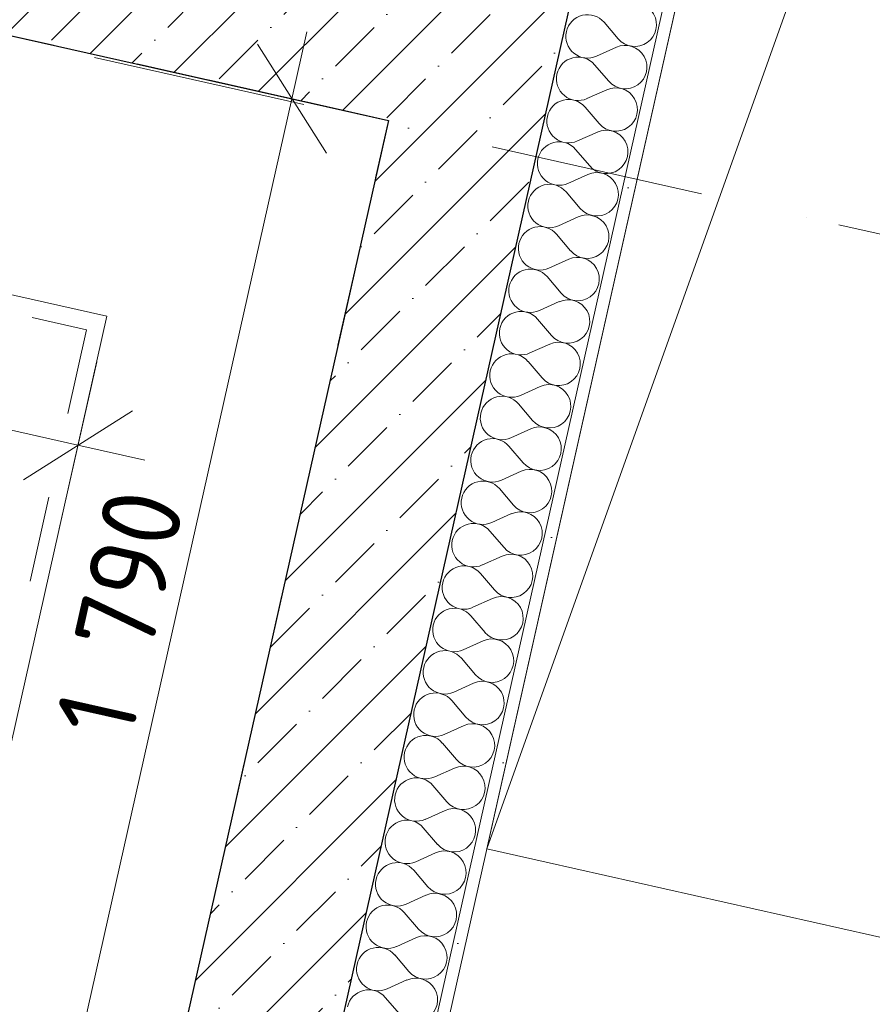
# Model space of a CAD drawing. Header units: millimetres. Extents: x -7213913 to -6930487, y 6129472 to 6353620.
# Tile 193 of 256: x -7184565 to -7183163, y 6176031 to 6177650. Entities that reach past the tile are written whole.
import ezdxf
from ezdxf.enums import TextEntityAlignment as Align

# ---------------------------------------------------------------- set-up
doc = ezdxf.new("R2010")
doc.units = ezdxf.units.MM
doc.header["$MEASUREMENT"] = 0
doc.linetypes.add('короткая штриховая', pattern=[282.222222, 141.111111, -141.111111])
doc.linetypes.add('Штрихпунктирная', pattern=[670.277762, 352.777767, -176.388884, 0, -141.111112])
for name, color, linetype, lineweight in [('АР-вертикальная связь - Лифт.АР_Ном._пера__120', 7, 'Continuous', 0), ('АР-Стены_внешние_.АР_Ном._пера__1', 7, 'Continuous', 0), ('АР-Стены_внутренние_пилоны.АР_Ном._пера__1', 7, 'Continuous', 15), ('АР-Чертеж-Оси_Осевые размеры.АР_Ном._пера__120', 7, 'Continuous', 0), ('АР-Чертеж-Размеры.АР_Ном._пера__1', 7, 'Continuous', 0), ('ИОС-Шахты и отверстия.АР_Ном._пера__1', 7, 'Continuous', 0)]:
    doc.layers.add(name, color=color, linetype=linetype, lineweight=lineweight)
for name, color, linetype in [('АР-Стены_внешние_.АР', 7, 'Continuous'), ('АР-Стены_внутренние_пилоны.АР', 7, 'Continuous'), ('АР-Чертеж-Оси_Осевые размеры.АР', 7, 'Continuous'), ('АР-Чертеж-Размеры.АР', 7, 'Continuous'), ('ИОС-Шахты и отверстия.АР', 7, 'Continuous')]:
    doc.layers.add(name, color=color, linetype=linetype)
doc.styles.add('РЎР“Р•РќР•Р\xa0Р\x98Р\xa0_РЎРўР\x98Р›Р¬_3', font='GOST_Common.ttf')
doc.styles.add('РЎР“Р•РќР•Р\xa0Р\x98Р\xa0_РЎРўР\x98Р›Р¬_5', font='GOTHIC.TTF')
doc.dimstyles.new('СГЕНЕРИР_СТИЛЬ__3', dxfattribs={"dimtxt": 129.999995, "dimasz": 142.5, "dimexe": 0.18, "dimexo": 300000, "dimgap": 0, "dimtad": 1, "dimdec": 0, "dimzin": 0, "dimdsep": 46, "dimtxsty": 'РЎР“Р•РќР•Р\xa0Р\x98Р\xa0_РЎРўР\x98Р›Р¬_3', "dimblk": 'ARROWHEAD_6', "dimblk1": 'ARROWHEAD_6', "dimblk2": 'ARROWHEAD_6', "dimcen": 0.09, "dimclrd": 7, "dimclre": 7, "dimclrt": 7, "dimazin": 0, "dimtfac": 1, "dimtdec": 4, "dimtmove": 0, "dimatfit": 3, "dimfxl": 1, "dimtolj": 1, "dimtzin": 0, "dimarcsym": 0})
pattern_1 = [(45, (-6566190.34, 6562677.8), (-84.852814, 84.852814), []), (45, (-6566232.77, 6562720.22), (-84.852814, 84.852814), [90, -30, 0, -30])]

# ---------------------------------------------------------------- blocks, each defined once
blk = doc.blocks.new('Символ Проема в Полу 21[149]_1', base_point=(-7183797.2, 6176286.5))
at = {"layer": 'ИОС-Шахты и отверстия.АР_Ном._пера__1', "color": 7, "linetype": 'Continuous', "lineweight": 0, "flags": 128}
for points in [[(-7183797.2, 6176286.5), (-7183123.8, 6179284.7), (-7182245.7, 6179087.5), (-7182869.6, 6178883.2)], [(-7182869.6, 6178883.2), (-7182245.7, 6179087.5), (-7182919, 6176089.3), (-7183797.2, 6176286.5)]]:
    blk.add_lwpolyline(points, close=True, dxfattribs=at)
blk = doc.blocks.new('Стена_194_1', base_point=(-7183809.3, 6177578.6))
at = {"layer": 'АР-Стены_внутренние_пилоны.АР', "linetype": 'Continuous', "lineweight": 0, "true_color": 0x000000}
h = blk.add_hatch(dxfattribs=at)
h.set_pattern_fill('ЖЕЛЕЗОБЕТОН__PROJECT__0001', color=18, style=0, pattern_type=2)
h.set_pattern_definition(pattern_1)
h.paths.add_polyline_path([(-7183903.9, 6177728), (-7186635.8, 6178341.5), (-7186690.6, 6178097.6), (-7183958.7, 6177484)])
at = {"layer": 'АР-Стены_внутренние_пилоны.АР_Ном._пера__1', "color": 7, "linetype": 'Continuous', "lineweight": 30, "flags": 128}
for points in [[(-7183903.9, 6177728), (-7186635.8, 6178341.5)], [(-7186690.6, 6178097.6), (-7183958.7, 6177484)]]:
    blk.add_lwpolyline(points, dxfattribs=at)
blk = doc.blocks.new('Стена_195_1', base_point=(-7184256.3, 6175588.2))
at = {"layer": 'АР-Стены_внутренние_пилоны.АР', "linetype": 'Continuous', "lineweight": 0, "true_color": 0x000000}
h = blk.add_hatch(dxfattribs=at)
h.set_pattern_fill('ЖЕЛЕЗОБЕТОН__PROJECT__0001', color=18, style=0, pattern_type=2)
h.set_pattern_definition(pattern_1)
h.paths.add_polyline_path([(-7184350.9, 6175737.6), (-7187082.9, 6176351.1), (-7187137.6, 6176107.2), (-7184405.7, 6175493.6)])
at = {"layer": 'АР-Стены_внутренние_пилоны.АР_Ном._пера__1', "color": 7, "linetype": 'Continuous', "lineweight": 30, "flags": 128}
for points in [[(-7184350.9, 6175737.6), (-7187082.9, 6176351.1)], [(-7187137.6, 6176107.2), (-7184405.7, 6175493.6)]]:
    blk.add_lwpolyline(points, dxfattribs=at)
blk = doc.blocks.new('*X508', base_point=(-6566190.3, 6562677.8))
at = {"layer": 'АР-Стены_внешние_.АР_Ном._пера__1', "color": 7, "linetype": 'Continuous', "lineweight": 0}
for p, q in [((-7183580.8, 6177618.1), (-7183604, 6177645.3)), ((-7183583.9, 6177604.2), (-7183616.5, 6177589.6)), ((-7183596.5, 6177548.5), (-7183619.6, 6177575.6)), ((-7183599.6, 6177534.5), (-7183632.2, 6177519.9)), ((-7183612.1, 6177478.8), (-7183635.3, 6177505.9)), ((-7183615.2, 6177464.8), (-7183647.8, 6177450.2)), ((-7183627.8, 6177409.1), (-7183650.9, 6177436.2)), ((-7183630.9, 6177395.1), (-7183663.5, 6177380.5)), ((-7183643.4, 6177339.4), (-7183666.6, 6177366.5)), ((-7183646.5, 6177325.4), (-7183679.1, 6177310.8)), ((-7183659.1, 6177269.7), (-7183682.3, 6177296.9)), ((-7183662.2, 6177255.7), (-7183694.8, 6177241.1)), ((-7183674.7, 6177200), (-7183697.9, 6177227.2)), ((-7183677.9, 6177186.1), (-7183710.4, 6177171.4)), ((-7183690.4, 6177130.3), (-7183713.6, 6177157.5)), ((-7183693.5, 6177116.4), (-7183726.1, 6177101.7)), ((-7183706, 6177060.6), (-7183729.2, 6177087.8)), ((-7183709.2, 6177046.7), (-7183741.7, 6177032)), ((-7183721.7, 6176990.9), (-7183744.9, 6177018.1)), ((-7183724.8, 6176977), (-7183757.4, 6176962.3)), ((-7183737.3, 6176921.2), (-7183760.5, 6176948.4)), ((-7183740.5, 6176907.3), (-7183773, 6176892.6)), ((-7183753, 6176851.5), (-7183776.2, 6176878.7)), ((-7183756.1, 6176837.6), (-7183788.7, 6176822.9)), ((-7183768.6, 6176781.8), (-7183791.8, 6176809)), ((-7183771.8, 6176767.9), (-7183804.3, 6176753.3)), ((-7183784.3, 6176712.1), (-7183807.5, 6176739.3)), ((-7183787.4, 6176698.2), (-7183820, 6176683.6)), ((-7183799.9, 6176642.5), (-7183823.1, 6176669.6)), ((-7183803.1, 6176628.5), (-7183835.6, 6176613.9)), ((-7183815.6, 6176572.8), (-7183838.8, 6176599.9)), ((-7183818.7, 6176558.8), (-7183851.3, 6176544.2)), ((-7183831.2, 6176503.1), (-7183854.4, 6176530.2)), ((-7183834.4, 6176489.1), (-7183867, 6176474.5)), ((-7183846.9, 6176433.4), (-7183870.1, 6176460.5)), ((-7183850, 6176419.4), (-7183882.6, 6176404.8)), ((-7183862.6, 6176363.7), (-7183885.7, 6176390.9)), ((-7183865.7, 6176349.7), (-7183898.3, 6176335.1)), ((-7183878.2, 6176294), (-7183901.4, 6176321.2)), ((-7183881.3, 6176280.1), (-7183913.9, 6176265.4)), ((-7183893.9, 6176224.3), (-7183917, 6176251.5)), ((-7183897, 6176210.4), (-7183929.6, 6176195.7)), ((-7183909.5, 6176154.6), (-7183932.7, 6176181.8)), ((-7183912.6, 6176140.7), (-7183945.2, 6176126)), ((-7183925.2, 6176084.9), (-7183948.3, 6176112.1)), ((-7183928.3, 6176071), (-7183960.9, 6176056.3)), ((-7183940.8, 6176015.2), (-7183964, 6176042.4))]:
    blk.add_line(p, q, dxfattribs=at)
for centre, start, end in [((-7183553.6, 6177641.3), 220.4718, 114.2116), ((-7183631.2, 6177622.1), 40.4718, 167.3417), ((-7183631.2, 6177622.1), 167.3417, 294.2116), ((-7183569.3, 6177571.6), 220.4718, 114.2116), ((-7183646.8, 6177552.4), 40.4718, 167.3417), ((-7183646.8, 6177552.4), 167.3417, 294.2116), ((-7183584.9, 6177501.9), 220.4718, 114.2116), ((-7183662.5, 6177482.8), 40.4718, 167.3417), ((-7183662.5, 6177482.8), 167.3417, 294.2116), ((-7183600.6, 6177432.3), 220.4718, 114.2116), ((-7183678.1, 6177413.1), 40.4718, 167.3417), ((-7183678.1, 6177413.1), 167.3417, 294.2116), ((-7183616.2, 6177362.6), 220.4718, 114.2116), ((-7183693.8, 6177343.4), 40.4718, 167.3417), ((-7183693.8, 6177343.4), 167.3417, 294.2116), ((-7183631.9, 6177292.9), 220.4718, 114.2116), ((-7183709.4, 6177273.7), 40.4718, 167.3417), ((-7183709.4, 6177273.7), 167.3417, 294.2116), ((-7183647.6, 6177223.2), 220.4718, 114.2116), ((-7183725.1, 6177204), 40.4718, 167.3417), ((-7183725.1, 6177204), 167.3417, 294.2116), ((-7183663.2, 6177153.5), 220.4718, 114.2116), ((-7183740.7, 6177134.3), 40.4718, 167.3417), ((-7183740.7, 6177134.3), 167.3417, 294.2116), ((-7183678.9, 6177083.8), 220.4718, 114.2116), ((-7183756.4, 6177064.6), 40.4718, 167.3417), ((-7183756.4, 6177064.6), 167.3417, 294.2116), ((-7183694.5, 6177014.1), 220.4718, 114.2116), ((-7183772, 6176994.9), 40.4718, 167.3417), ((-7183772, 6176994.9), 167.3417, 294.2116), ((-7183710.2, 6176944.4), 220.4718, 114.2116), ((-7183787.7, 6176925.2), 40.4718, 167.3417), ((-7183787.7, 6176925.2), 167.3417, 294.2116), ((-7183725.8, 6176874.7), 220.4718, 114.2116), ((-7183803.3, 6176855.5), 40.4718, 167.3417), ((-7183803.3, 6176855.5), 167.3417, 294.2116), ((-7183741.5, 6176805), 220.4718, 114.2116), ((-7183819, 6176785.8), 40.4718, 167.3417), ((-7183819, 6176785.8), 167.3417, 294.2116), ((-7183757.1, 6176735.3), 220.4718, 114.2116), ((-7183834.6, 6176716.1), 40.4718, 167.3417), ((-7183834.6, 6176716.1), 167.3417, 294.2116), ((-7183772.8, 6176665.6), 220.4718, 114.2116), ((-7183850.3, 6176646.4), 40.4718, 167.3417), ((-7183850.3, 6176646.4), 167.3417, 294.2116), ((-7183788.4, 6176595.9), 220.4718, 114.2116), ((-7183865.9, 6176576.8), 40.4718, 167.3417), ((-7183865.9, 6176576.8), 167.3417, 294.2116), ((-7183804.1, 6176526.3), 220.4718, 114.2116), ((-7183881.6, 6176507.1), 40.4718, 167.3417), ((-7183881.6, 6176507.1), 167.3417, 294.2116), ((-7183819.7, 6176456.6), 220.4718, 114.2116), ((-7183897.3, 6176437.4), 40.4718, 167.3417), ((-7183897.3, 6176437.4), 167.3417, 294.2116), ((-7183835.4, 6176386.9), 220.4718, 114.2116), ((-7183912.9, 6176367.7), 40.4718, 167.3417), ((-7183912.9, 6176367.7), 167.3417, 294.2116), ((-7183851, 6176317.2), 220.4718, 114.2116), ((-7183928.6, 6176298), 40.4718, 167.3417), ((-7183928.6, 6176298), 167.3417, 294.2116), ((-7183866.7, 6176247.5), 220.4718, 114.2116), ((-7183944.2, 6176228.3), 40.4718, 167.3417), ((-7183944.2, 6176228.3), 167.3417, 294.2116), ((-7183882.3, 6176177.8), 220.4718, 114.2116), ((-7183959.9, 6176158.6), 40.4718, 167.3417), ((-7183959.9, 6176158.6), 167.3417, 294.2116), ((-7183898, 6176108.1), 220.4718, 114.2116), ((-7183975.5, 6176088.9), 40.4718, 167.3417), ((-7183975.5, 6176088.9), 167.3417, 294.2116), ((-7183913.6, 6176038.4), 220.4718, 114.2116), ((-7183991.2, 6176019.2), 40.4718, 167.3417)]:
    blk.add_arc(centre, 35.7, start, end, dxfattribs=at)
blk = doc.blocks.new('Стена_198_1', base_point=(-7184703.4, 6173597.8))
at = {"layer": 'АР-Стены_внешние_.АР', "linetype": 'Continuous', "lineweight": 0, "true_color": 0x000000}
h = blk.add_hatch(dxfattribs=at)
h.set_pattern_fill('ШТУКАТУРКА__ГИПС_01_0001', color=18, style=0, pattern_type=2)
h.set_pattern_definition([(45, (-6566190.34, 6563027.8), (-111.369318, 111.369318), [0, -105, 0, -157.5]), (110, (-6565840.34, 6563027.8), (148.001588, 53.868173), [0, -77, 0, -133])])
h.paths.add_polyline_path([(-7183033.7, 6179776.9), (-7184459.9, 6173427.2), (-7184442.9, 6173411.2), (-7183014.2, 6179772.5)])
h = blk.add_hatch(dxfattribs=at)
h.set_pattern_fill('ЖЕЛЕЗОБЕТОН__PROJECT__0001', color=18, style=0, pattern_type=2)
h.set_pattern_definition(pattern_1)
h.paths.add_polyline_path([(-7183511.7, 6179474.3), (-7184798, 6173747.1), (-7184554, 6173692.4), (-7183267.7, 6179419.5)])
at = {"layer": 'АР-Стены_внешние_.АР_Ном._пера__1', "color": 7, "linetype": 'Continuous', "lineweight": 0}
blk.add_line((-7184459.9, 6173427.2), (-7183066.6, 6179630.6), dxfattribs=at)
at = {"layer": 'АР-Стены_внешние_.АР_Ном._пера__1', "color": 7, "linetype": 'Continuous', "lineweight": 30}
blk.add_line((-7184554, 6173692.4), (-7183267.7, 6179419.5), dxfattribs=at)
at = {"layer": 'АР-Стены_внешние_.АР_Ном._пера__1', "color": 7, "linetype": 'Continuous', "lineweight": 0, "flags": 128}
blk.add_lwpolyline([(-7184442.9, 6173411.2), (-7183009.8, 6179792)], dxfattribs=at)
at = {"layer": 'АР-Стены_внешние_.АР_Ном._пера__1', "color": 7, "linetype": 'Continuous', "lineweight": 30, "flags": 128}
blk.add_lwpolyline([(-7183958.7, 6177484), (-7184350.9, 6175737.6)], dxfattribs=at)
at = {"layer": 'АР-Стены_внешние_.АР', "color": 7, "lineweight": 0}
blk.add_blockref('*X508', (-6566190.3, 6562677.8), dxfattribs=at)
blk = doc.blocks.new('*D987', base_point=(-6566190.3, 6562677.8))
at = {"layer": 'АР-Чертеж-Размеры.АР_Ном._пера__1', "color": 7, "linetype": 'Continuous', "lineweight": 0, "transparency": 16777216}
for p, q in [((-7184092.8, 6177629.5), (-7184117.5, 6177519.7)), ((-7184060.7, 6177430.1), (-7184174.2, 6177609.3)), ((-7184254.7, 6177550.5), (-7183980.3, 6177488.9)), ((-7184117.5, 6177519.7), (-7184509.7, 6175773.2)), ((-7184566.5, 6175862.8), (-7184453, 6175683.6)), ((-7184646.9, 6175804), (-7184372.5, 6175742.4)), ((-7184509.7, 6175773.2), (-7184534.4, 6175663.5))]:
    blk.add_line(p, q, dxfattribs=at)
at = {"layer": 'АР-Чертеж-Размеры.АР_Ном._пера__1', "color": 7, "lineweight": 0, "transparency": 16777216, "insert": (-7184381.4, 6176463.3), "char_height": 130, "attachment_point": 7, "rotation": 77.3417, "style": 'РЎР“Р•РќР•Р\xa0Р\x98Р\xa0_РЎРўР\x98Р›Р¬_3'}
blk.add_mtext('\\A1;{\\pql;\\fGOST Common|b0|i0|c204|p0;\\W1.000000;1\xa0790}', dxfattribs=at)
blk = doc.blocks.new('ARROWHEAD_6')
at = {"color": 0, "linetype": 'Continuous', "lineweight": 0}
for p, q in [((-0.5, -0.5), (0.5, 0.5)), ((0, 0), (-1, 0))]:
    blk.add_line(p, q, dxfattribs=at)
blk = doc.blocks.new('*D1196', base_point=(-6566190.3, 6562677.8))
at = {"layer": 'АР-Чертеж-Размеры.АР_Ном._пера__1', "color": 7, "linetype": 'Continuous', "lineweight": 0, "transparency": 16777216}
for p, q in [((-7186628.7, 6177290.9), (-7186567.1, 6177565.3)), ((-7186508.3, 6177484.9), (-7186687.5, 6177371.4)), ((-7186707.7, 6177452.8), (-7186597.9, 6177428.1)), ((-7186597.9, 6177428.1), (-7184469.3, 6176950.1)), ((-7184500.1, 6176812.8), (-7184438.5, 6177087.3)), ((-7184558.9, 6176893.3), (-7184379.7, 6177006.8)), ((-7184469.3, 6176950.1), (-7184359.5, 6176925.4))]:
    blk.add_line(p, q, dxfattribs=at)
at = {"layer": 'АР-Чертеж-Размеры.АР_Ном._пера__1', "color": 7, "lineweight": 0, "transparency": 16777216, "insert": (-7185716.7, 6177256.9), "char_height": 130, "attachment_point": 7, "rotation": 347.3417, "style": 'РЎР“Р•РќР•Р\xa0Р\x98Р\xa0_РЎРўР\x98Р›Р¬_3'}
blk.add_mtext('\\A1;{\\pql;\\fGOST Common|b0|i0|c204|p0;\\W1.000000;2\xa0182}', dxfattribs=at)
blk = doc.blocks.new('Стандартный Маркер Сетки[182]_1', base_point=(-7208310.8, 6182948.1))
at = {"layer": 'АР-Чертеж-Оси_Осевые размеры.АР_Ном._пера__120', "color": 7, "linetype": 'Штрихпунктирная', "lineweight": 0}
for p, q in [((-7207335.2, 6182729), (-7183218.3, 6177312.4)), ((-7183218.3, 6177312.4), (-7182242.6, 6177093.3))]:
    blk.add_line(p, q, dxfattribs=at)
at = {"layer": 'АР-Чертеж-Оси_Осевые размеры.АР_Ном._пера__120', "color": 7, "lineweight": 0, "style": 'РЎР“Р•РќР•Р\xa0Р\x98Р\xa0_РЎРўР\x98Р›Р¬_5'}
blk.add_attdef('AC_MarkerText_1', text='', height=350, rotation=347.3417, dxfattribs=at).set_placement((-7208728.8, 6183238.8), align=Align.TOP_CENTER)
blk = doc.blocks.new('Стандартный Маркер Сетки[207]_1', base_point=(-7208310.8, 6182948.1))
at = {"layer": 'АР-Чертеж-Оси_Осевые размеры.АР_Ном._пера__120', "color": 7, "linetype": 'Штрихпунктирная', "lineweight": 0}
for p, q in [((-7207335.2, 6182729), (-7183218.3, 6177312.4)), ((-7183218.3, 6177312.4), (-7182242.6, 6177093.3))]:
    blk.add_line(p, q, dxfattribs=at)
at = {"layer": 'АР-Чертеж-Оси_Осевые размеры.АР_Ном._пера__120', "color": 7, "lineweight": 0, "style": 'РЎР“Р•РќР•Р\xa0Р\x98Р\xa0_РЎРўР\x98Р›Р¬_5'}
blk.add_attdef('AC_MarkerText_1', text='', height=350, rotation=347.3417, dxfattribs=at).set_placement((-7208728.8, 6183238.8), align=Align.TOP_CENTER)

msp = doc.modelspace()

# ---------------------------------------------------------------- linework, layer by layer
at = {"layer": 'АР-вертикальная связь - Лифт.АР_Ном._пера__120', "color": 7, "linetype": 'короткая штриховая', "lineweight": 0}
for points in [[(-7186690.6, 6178097.6), (-7187082.9, 6176351.1), (-7184350.9, 6175737.6), (-7183958.7, 6177484)], [(-7184688.3, 6176102), (-7186705.4, 6176555.1), (-7186472.3, 6177592.9), (-7184455.2, 6177139.9)]]:
    msp.add_lwpolyline(points, close=True, dxfattribs=at)
at = {"layer": 'АР-вертикальная связь - Лифт.АР_Ном._пера__120', "color": 7, "linetype": 'Continuous', "lineweight": 0}
msp.add_lwpolyline([(-7184666.2, 6176073.2), (-7186794.8, 6176551.3), (-7186550.3, 6177640.2), (-7184421.7, 6177162.1)], close=True, dxfattribs=at)

# ---------------------------------------------------------------- block references
at = {"layer": 'АР-Стены_внешние_.АР', "color": 7, "lineweight": 0}
msp.add_blockref('Стена_198_1', (-7184703.4, 6173597.8), dxfattribs=at)
at = {"layer": 'АР-Стены_внутренние_пилоны.АР', "color": 7, "lineweight": 0}
for name, p in [('Стена_194_1', (-7183809.3, 6177578.6)), ('Стена_195_1', (-7184256.3, 6175588.2))]:
    msp.add_blockref(name, p, dxfattribs=at)
at = {"layer": 'АР-Чертеж-Оси_Осевые размеры.АР', "color": 8, "linetype": 'Continuous', "lineweight": 15}
for name in ['Стандартный Маркер Сетки[182]_1', 'Стандартный Маркер Сетки[207]_1']:
    msp.add_blockref(name, (-7208310.8, 6182948.1), dxfattribs=at)
at = {"layer": 'ИОС-Шахты и отверстия.АР', "color": 7, "linetype": 'Continuous', "lineweight": 0}
msp.add_blockref('Символ Проема в Полу 21[149]_1', (-7183797.2, 6176286.5), dxfattribs=at)

# ---------------------------------------------------------------- dimensions: what is measured, and where the dimension line sits
at = {"layer": 'АР-Чертеж-Размеры.АР', "color": 7, "linetype": 'Continuous', "lineweight": 0}
for base, p1, p2, angle, picture, middle, turn in [((-7184469.3, 6176950.1), (-7186550.3, 6177640.2), (-7184421.7, 6177162.1), 347.3417, '*D1196', (-7185484.9, 6177271.4), 347.3417), ((-7184509.7, 6175773.2), (-7183958.7, 6177484), (-7184350.9, 6175737.6), 257.3417, '*D987', (-7184395.9, 6176695.2), 77.3417)]:
    dim = msp.add_linear_dim(base=base, p1=p1, p2=p2, angle=angle, dimstyle='СГЕНЕРИР_СТИЛЬ__3', dxfattribs=at)
    dim.commit()
    dim.dimension.update_dxf_attribs({"geometry": picture, "text_midpoint": middle, "dimtype": 160, "text_rotation": turn})

doc.saveas('drawing.dxf')
